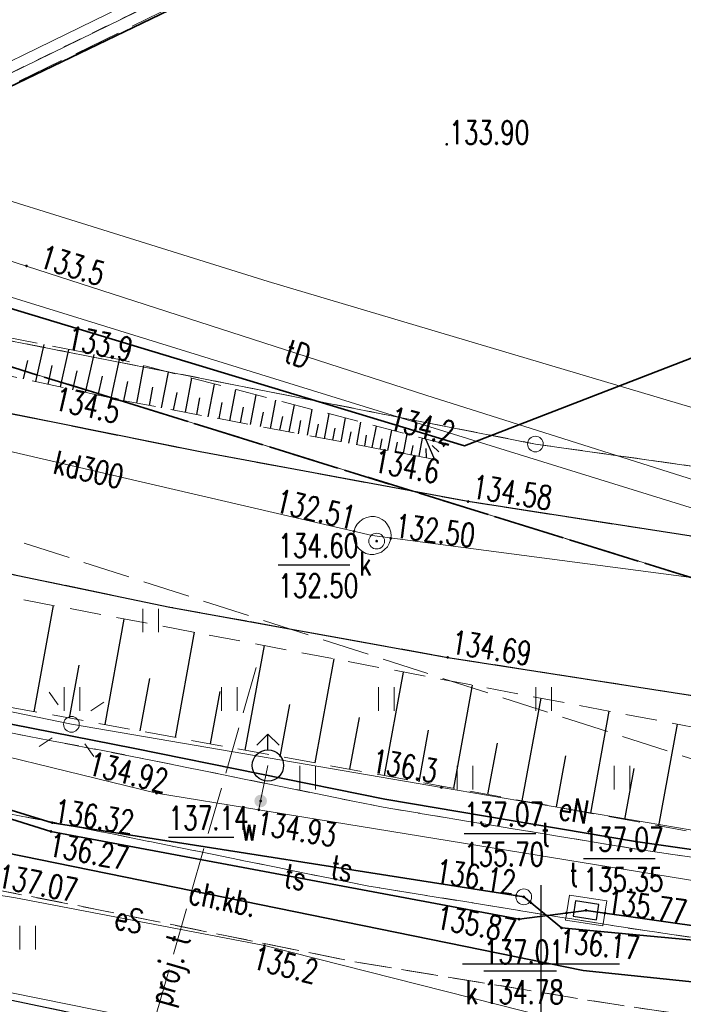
# Model space of a CAD drawing. Header units: metres. Extents: x 8438000 to 8438800, y 5890500 to 5891000.
# Tile 20 of 40: x 8438583 to 8438605, y 5890649 to 5890680. Entities that reach past the tile are written whole.
import ezdxf
from ezdxf.enums import TextEntityAlignment as Align

# ---------------------------------------------------------------- set-up
doc = ezdxf.new("R2010")
doc.units = ezdxf.units.M
doc.header["$MEASUREMENT"] = 0
for name, pattern in [('0.5_0.5', [1, 0.5, -0.5]), ('1.0_0.5', [1.5, 1, -0.5]), ('1.5_0.5', [2, 1.5, -0.5]), ('1.5_1.0', [2.5, 1.5, -1]), ('219-500', [0])]:
    doc.linetypes.add(name, pattern=pattern)
doc.layers.get('0').update_dxf_attribs({"color": 2, "linetype": 'CONTINUOUS', "lineweight": 5})
for name, color, linetype in [('000 Inne (niezydentyfikowane)', 7, 'CONTINUOUS'), ('202-punkt graniczny', 7, 'CONTINUOUS'), ('216-obręb ewidencyjny', 7, 'CONTINUOUS'), ('218-kontur użytku gruntowego', 7, 'CONTINUOUS'), ('219-działka ewidencyjna', 7, 'CONTINUOUS'), ('chodnik', 7, 'CONTINUOUS'), ('chodnik-Atr17', 7, 'CONTINUOUS'), ('droga dla rowerów', 7, 'CONTINUOUS'), ('hydrant', 7, 'CONTINUOUS'), ('jezdnia', 7, 'CONTINUOUS'), ('komora podziemna', 7, 'CONTINUOUS'), ('komora podziemna-Atr17', 7, 'CONTINUOUS'), ('krawężnik', 7, 'CONTINUOUS'), ('latarnia', 7, 'CONTINUOUS'), ('obszar utwardzony', 7, 'CONTINUOUS'), ('obudowa ochronna przewodu', 7, 'CONTINUOUS'), ('ogrodzenie trwałe', 7, 'CONTINUOUS'), ('pikieta sztuczna', 7, 'CONTINUOUS'), ('pikieta sztuczna-Atr2', 7, 'CONTINUOUS'), ('przewód elektroenergetyczny podziemny', 7, 'CONTINUOUS'), ('przewód elektroenergetyczny podziemny-Atr1', 7, 'CONTINUOUS'), ('przewód kanalizacyjny', 7, 'CONTINUOUS'), ('przewód kanalizacyjny-Atr1', 7, 'CONTINUOUS'), ('przewód telekomunikacyjny podziemny', 7, 'CONTINUOUS'), ('przewód telekomunikacyjny podziemny - ob. projektowany', 7, 'CONTINUOUS'), ('przewód telekomunikacyjny podziemny - ob. projektowany-Atr1', 7, 'CONTINUOUS'), ('przewód telekomunikacyjny podziemny-Atr1', 7, 'CONTINUOUS'), ('przewód wodociągowy', 7, 'CONTINUOUS'), ('rzedna', 7, 'CONTINUOUS'), ('rzedna-Atr2', 7, 'CONTINUOUS'), ('rzedna-Atr3', 7, 'CONTINUOUS'), ('skarpa nieumocniona', 7, 'CONTINUOUS'), ('trawnik', 7, 'CONTINUOUS'), ('Wstawianie ramki sekcyjnej z opisem', 7, 'CONTINUOUS'), ('właz do komory lub kanału - okrągły', 7, 'CONTINUOUS'), ('właz do komory lub kanału - okrągły-Atr17', 7, 'CONTINUOUS'), ('właz do komory lub kanału - prostokątny', 7, 'CONTINUOUS'), ('właz do komory lub kanału - prostokątny-Atr17', 7, 'CONTINUOUS'), ('zasuwa lub zawór', 7, 'CONTINUOUS'), ('zasuwa lub zawór-Atr17', 7, 'CONTINUOUS')]:
    doc.layers.add(name, color=color, linetype=linetype)
doc.styles.get("Standard").update_dxf_attribs({"font": 'simplex.shx', "width": 0.75})
doc.linetypes.add('902-500', pattern='A,3.75,0,[1,ksztalty.shx,S=0.5,R=0,X=0,Y=0],3.75', length=7.5)

# ---------------------------------------------------------------- blocks, each defined once
blk = doc.blocks.new('202')
at = {"color": 0, "linetype": 'Continuous', "lineweight": 0}
blk.add_circle((0, 0), 0.25, dxfattribs=at)
blk = doc.blocks.new('PW01')
at = {"linetype": 'Continuous', "lineweight": 13}
h = blk.add_hatch(color=0, dxfattribs=at)
edge = h.paths.add_edge_path()
edge.add_arc((0, 0), 0.045, 0, 360)
blk = doc.blocks.new('US15')
at = {"color": 0, "linetype": 'Continuous', "lineweight": 13}
blk.add_circle((0, 0), 0.25, dxfattribs=at)
blk = doc.blocks.new('SUPWP')
at = {"color": 0, "linetype": 'Continuous'}
blk.add_lwpolyline([(-0.375, -0.25), (0.375, -0.25), (0.375, 0.25), (-0.375, 0.25)], close=True, dxfattribs=at)
blk = doc.blocks.new('TU04')
at = {"color": 0, "linetype": 'Continuous', "lineweight": 13}
for p, q in [((0, 0), (0, 0.75)), ((0.5, 0), (0.5, 0.75))]:
    blk.add_line(p, q, dxfattribs=at)
blk = doc.blocks.new('SM01')
at = {"color": 0, "linetype": 'Continuous', "lineweight": 13}
for p, q in [((-0.53, 0.531), (-0.883, 0.884)), ((0.531, 0.531), (0.884, 0.884)), ((-0.53, -0.53), (-0.883, -0.883)), ((0.531, -0.53), (0.884, -0.883))]:
    blk.add_line(p, q, dxfattribs=at)
blk.add_circle((0, 0), 0.25, dxfattribs=at)
blk = doc.blocks.new('US25')
at = {"linetype": 'Continuous', "lineweight": 0}
h = blk.add_hatch(color=0, dxfattribs=at)
edge = h.paths.add_edge_path()
edge.add_arc((0, 0), 0.2, 0, 360)
blk = doc.blocks.new('SUWH')
at = {"color": 0, "linetype": 'Continuous'}
for p in [(-0.354, 0.646), (0, 0.5), (0.354, 0.646)]:
    blk.add_line(p, (0, 1), dxfattribs=at)
blk.add_circle((0, 0), 0.5, dxfattribs=at)
blk = doc.blocks.new('US22')
at = {"color": 0, "linetype": 'Continuous', "lineweight": 13}
blk.add_circle((0, 0), 0.25, dxfattribs=at)
blk = doc.blocks.new('RAMKA500K')
at = {"color": 0}
for p, q in [((200, 147.5), (200, 152.5)), ((197.5, 150), (202.5, 150))]:
    blk.add_line(p, q, dxfattribs=at)

msp = doc.modelspace()

# ---------------------------------------------------------------- linework, layer by layer
at = {"layer": '000 Inne (niezydentyfikowane)', "color": 7, "linetype": 'Continuous', "lineweight": 25, "flags": 128}
for points in [[(8438583.93, 5890668.53), (8438584.19, 5890669.71)], [(8438584.71, 5890668.36), (8438584.98, 5890669.55)], [(8438585.51, 5890668.18), (8438585.78, 5890669.39)], [(8438583.54, 5890668.62), (8438583.67, 5890669.2)], [(8438586.32, 5890668), (8438586.59, 5890669.23)], [(8438584.32, 5890668.44), (8438584.45, 5890669.04)], [(8438585.11, 5890668.27), (8438585.24, 5890668.87)], [(8438587.14, 5890667.84), (8438587.36, 5890669.04)], [(8438587.93, 5890667.69), (8438588.15, 5890668.83)], [(8438585.91, 5890668.09), (8438586.05, 5890668.7)], [(8438586.73, 5890667.92), (8438586.85, 5890668.53)], [(8438588.69, 5890667.55), (8438588.89, 5890668.64)], [(8438589.41, 5890667.41), (8438589.61, 5890668.45)], [(8438587.54, 5890667.77), (8438587.65, 5890668.35)], [(8438588.31, 5890667.62), (8438588.42, 5890668.18)], [(8438590.1, 5890667.28), (8438590.29, 5890668.28)], [(8438590.76, 5890667.16), (8438590.94, 5890668.11)], [(8438589.05, 5890667.48), (8438589.15, 5890668.01)], [(8438589.76, 5890667.35), (8438589.86, 5890667.86)], [(8438591.39, 5890667.04), (8438591.56, 5890667.94)], [(8438590.44, 5890667.22), (8438590.53, 5890667.71)], [(8438591.08, 5890667.1), (8438591.17, 5890667.56)], [(8438591.99, 5890666.93), (8438592.16, 5890667.79)], [(8438592.57, 5890666.82), (8438592.72, 5890667.64)], [(8438593.11, 5890666.71), (8438593.26, 5890667.5)], [(8438591.69, 5890666.98), (8438591.78, 5890667.42)], [(8438592.28, 5890666.87), (8438592.36, 5890667.29)], [(8438592.84, 5890666.76), (8438592.92, 5890667.17)], [(8438593.64, 5890666.61), (8438593.78, 5890667.37)], [(8438594.14, 5890666.52), (8438594.27, 5890667.24)], [(8438593.38, 5890666.66), (8438593.45, 5890667.05)], [(8438593.89, 5890666.57), (8438593.96, 5890666.93)], [(8438594.63, 5890666.43), (8438594.76, 5890667.11)], [(8438595.13, 5890666.33), (8438595.25, 5890666.98)], [(8438595.62, 5890666.24), (8438595.74, 5890666.86)], [(8438594.39, 5890666.47), (8438594.45, 5890666.82)], [(8438594.88, 5890666.38), (8438594.94, 5890666.71)], [(8438595.37, 5890666.29), (8438595.43, 5890666.6)], [(8438596.12, 5890666.15), (8438596.23, 5890666.73)], [(8438596.6, 5890666.09), (8438596.33, 5890666.7)], [(8438596.91, 5890666.48), (8438596.79, 5890666.59)], [(8438595.87, 5890666.19), (8438595.93, 5890666.49)], [(8438596.36, 5890666.1), (8438596.35, 5890666.4)], [(8438596.75, 5890666.29), (8438596.54, 5890666.49)], [(8438583.87, 5890658.02), (8438584.49, 5890661.4)], [(8438586.13, 5890657.61), (8438586.74, 5890660.97)], [(8438588.37, 5890657.2), (8438588.98, 5890660.55)], [(8438590.59, 5890656.8), (8438591.2, 5890660.13)], [(8438592.81, 5890656.39), (8438593.42, 5890659.7)], [(8438585, 5890657.82), (8438585.31, 5890659.5)], [(8438587.25, 5890657.41), (8438587.55, 5890659.08)], [(8438595.02, 5890655.99), (8438595.62, 5890659.28)], [(8438597.22, 5890655.59), (8438597.82, 5890658.87)], [(8438589.48, 5890657), (8438589.79, 5890658.67)], [(8438599.4, 5890655.19), (8438600, 5890658.45)], [(8438591.7, 5890656.59), (8438592.01, 5890658.25)], [(8438593.92, 5890656.19), (8438594.22, 5890657.84)], [(8438601.58, 5890654.79), (8438602.17, 5890658.04)], [(8438603.75, 5890654.39), (8438604.34, 5890657.63)], [(8438596.12, 5890655.79), (8438596.42, 5890657.43)], [(8438598.31, 5890655.39), (8438598.61, 5890657.02)], [(8438600.49, 5890654.99), (8438600.79, 5890656.62)], [(8438602.66, 5890654.59), (8438602.96, 5890656.21)]]:
    msp.add_lwpolyline(points, dxfattribs=at)
at = {"layer": '216-obręb ewidencyjny', "color": 3, "linetype": '1.5_1.0', "lineweight": 35, "flags": 128}
for points in [[(8438740.642, 5890619.488), (8438710.05, 5890629.46), (8438692.29, 5890634.99), (8438638.95, 5890651.63), (8438606.98, 5890661.61), (8438575.88, 5890671.25), (8438571.42, 5890672.63), (8438527.73, 5890686.19), (8438509.75, 5890691.76), (8438488.49, 5890698.42), (8438449.82, 5890710.52), (8438415.26, 5890721.35), (8438396.385, 5890727.204)], [(8438396.385, 5890727.204), (8438415.26, 5890721.35), (8438449.82, 5890710.52), (8438488.49, 5890698.42), (8438509.75, 5890691.76), (8438527.73, 5890686.19), (8438571.42, 5890672.63), (8438575.88, 5890671.25), (8438606.98, 5890661.61), (8438638.95, 5890651.63), (8438692.29, 5890634.99), (8438710.05, 5890629.46), (8438740.642, 5890619.488)]]:
    msp.add_lwpolyline(points, dxfattribs=at)
at = {"layer": '218-kontur użytku gruntowego', "color": 3, "linetype": '0.5_0.5', "lineweight": 18, "flags": 128}
for points in [[(8438623.01, 5890697.83), (8438571.42, 5890672.63)], [(8438571.42, 5890672.63), (8438623.01, 5890697.83)], [(8438575.88, 5890671.25), (8438599.82, 5890666.54)], [(8438606.98, 5890661.61), (8438575.88, 5890671.25)], [(8438599.82, 5890666.54), (8438575.88, 5890671.25)], [(8438575.88, 5890671.25), (8438606.98, 5890661.61)], [(8438599.82, 5890666.54), (8438620.86, 5890663.57)], [(8438620.86, 5890663.57), (8438599.82, 5890666.54)]]:
    msp.add_lwpolyline(points, dxfattribs=at)
at = {"layer": '219-działka ewidencyjna', "color": 3, "linetype": '219-500', "lineweight": 18, "flags": 128}
for points in [[(8438623.01, 5890697.83), (8438571.42, 5890672.63)], [(8438606.98, 5890661.61), (8438575.88, 5890671.25)], [(8438575.88, 5890671.25), (8438599.82, 5890666.54)], [(8438599.82, 5890666.54), (8438620.86, 5890663.57)]]:
    msp.add_lwpolyline(points, dxfattribs=at)
at = {"layer": 'chodnik', "color": 7, "linetype": '1.0_0.5', "lineweight": 18, "flags": 128}
msp.add_lwpolyline([(8438574.17, 5890655.64), (8438575.6, 5890654.69), (8438577.24, 5890653.9), (8438578.86, 5890653.37), (8438580.78, 5890652.82), (8438582.69, 5890652.35), (8438585.92, 5890651.72), (8438594.02, 5890650.07), (8438602.25, 5890648.72), (8438610.08, 5890647.58), (8438618.35, 5890646.61), (8438626.4, 5890645.82), (8438634.8, 5890645.34), (8438648.32, 5890644.92), (8438649.04, 5890644.76), (8438649.78, 5890644.43), (8438650.44, 5890643.83), (8438650.71, 5890642.99), (8438650.67, 5890641.36), (8438677.06, 5890640.88), (8438677.11, 5890642.21), (8438677.35, 5890643.07), (8438677.68, 5890643.56), (8438678.31, 5890644.09), (8438679.08, 5890644.29), (8438695.25, 5890644.05), (8438700.34, 5890643.99), (8438699.61, 5890645.57), (8438698.83, 5890646.25), (8438697.93, 5890646.46), (8438678.91, 5890646.81), (8438647.2, 5890647.46), (8438634.91, 5890647.79), (8438626.98, 5890648.25), (8438618.72, 5890649.04), (8438610.54, 5890650), (8438602.62, 5890651.16), (8438594.52, 5890652.47), (8438586.52, 5890654.1), (8438582.66, 5890654.86), (8438579.74, 5890655.38), (8438577.79, 5890655.63), (8438576.27, 5890655.63)], close=True, dxfattribs=at)
at = {"layer": 'droga dla rowerów', "color": 7, "linetype": '1.0_0.5', "lineweight": 18, "flags": 128}
for points in [[(8438514.32, 5890673.22), (8438535.12, 5890666.63), (8438546.96, 5890662.82), (8438556.44, 5890659.9), (8438568.04, 5890656.38), (8438569.32, 5890656.05), (8438570.65, 5890655.86), (8438572.4, 5890655.75), (8438574.17, 5890655.64), (8438576.27, 5890655.63), (8438577.79, 5890655.63), (8438579.74, 5890655.38), (8438582.66, 5890654.86), (8438586.52, 5890654.1), (8438594.52, 5890652.47), (8438602.62, 5890651.16), (8438610.54, 5890650), (8438618.72, 5890649.04), (8438626.98, 5890648.25), (8438634.91, 5890647.79), (8438647.2, 5890647.46), (8438678.91, 5890646.81), (8438697.93, 5890646.46), (8438698.83, 5890646.25), (8438699.61, 5890645.57), (8438700.34, 5890643.99), (8438701.24, 5890640.29), (8438703.92, 5890640.3), (8438703.42, 5890642.13), (8438703.21, 5890643.06), (8438703.28, 5890644.07), (8438703.65, 5890645.01), (8438704.05, 5890645.54), (8438704.63, 5890645.91), (8438705.25, 5890646.17), (8438705.89, 5890646.27), (8438713, 5890646.19), (8438713.51, 5890647.53), (8438713.84, 5890649.1), (8438712.03, 5890648.81), (8438711.09, 5890648.83), (8438710.28, 5890649.14), (8438709.49, 5890649.79), (8438708.85, 5890650.7), (8438700.2, 5890675.74), (8438697.22, 5890683.4), (8438694.33, 5890690.89), (8438691.54, 5890698.72), (8438689.49, 5890705.32), (8438687.41, 5890713.27), (8438686.19, 5890718.14), (8438684.6, 5890723.38), (8438682.42, 5890730.05), (8438680.2, 5890735.84), (8438674.16, 5890750.99), (8438667, 5890768.57), (8438665.918, 5890771.155)], [(8438663.663, 5890770.079), (8438664.66, 5890767.73), (8438671.75, 5890750.07), (8438677.68, 5890735.08), (8438679.99, 5890729.12), (8438682.13, 5890722.62), (8438683.73, 5890717.53), (8438684.91, 5890712.7), (8438686.96, 5890704.91), (8438689.15, 5890697.87), (8438691.9, 5890690.07), (8438694.8, 5890682.53), (8438697.79, 5890674.87), (8438706.17, 5890650.89), (8438706.33, 5890650.19), (8438706.24, 5890649.63), (8438705.82, 5890649.25), (8438704.21, 5890648.95), (8438695.8, 5890649.09), (8438678.9, 5890649.27), (8438647.29, 5890649.97), (8438635.17, 5890650.31), (8438627.11, 5890650.77), (8438619.05, 5890651.56), (8438610.97, 5890652.48), (8438602.97, 5890653.66), (8438594.98, 5890654.98), (8438587.05, 5890656.59), (8438583.08, 5890657.36), (8438580.41, 5890657.85), (8438578.42, 5890658.11), (8438576.96, 5890658.21), (8438574.48, 5890658.14), (8438571.99, 5890658.26), (8438570.61, 5890658.38), (8438569.02, 5890658.69), (8438557.18, 5890662.35), (8438547.75, 5890665.25), (8438536.05, 5890668.99), (8438514.5, 5890675.86), (8438514.28, 5890674.49), (8438514.32, 5890673.22)]]:
    msp.add_lwpolyline(points, dxfattribs=at)
at = {"layer": 'jezdnia', "color": 7, "linetype": '1.5_0.5', "lineweight": 18, "flags": 128}
msp.add_lwpolyline([(8438667.438, 5890771.88), (8438667.98, 5890770.28), (8438670.77, 5890762.96), (8438673.14, 5890757.14), (8438678.23, 5890745.55), (8438683.07, 5890734.72), (8438683.88, 5890732.8), (8438684.62, 5890730.87), (8438686.81, 5890724.28), (8438690.88, 5890712.21), (8438695.45, 5890699.89), (8438700.28, 5890688.21), (8438705.19, 5890676.16), (8438709.35, 5890664.8), (8438713.6, 5890652.01), (8438713.89, 5890650.7), (8438714.12, 5890649.16), (8438714.04, 5890647.84), (8438713.76, 5890646.21), (8438713.32, 5890644.53), (8438712.54, 5890642.65), (8438711.74, 5890641.33), (8438710.56, 5890639.98), (8438708.99, 5890638.8), (8438706.89, 5890637.78), (8438704.75, 5890637.15), (8438703.11, 5890636.9), (8438699.29, 5890636.87), (8438677.08, 5890637.39), (8438650.89, 5890637.97), (8438640.07, 5890638.21), (8438633.39, 5890638.67), (8438620.83, 5890641.24), (8438606.17, 5890644.51), (8438593.58, 5890646.66), (8438579.66, 5890649.57), (8438566.24, 5890653.19), (8438551.45, 5890657.75), (8438522.87, 5890666.81), (8438520.08, 5890667.71), (8438509.44, 5890671.08), (8438497.35, 5890674.89), (8438494.53, 5890675.75), (8438466.36, 5890684.67), (8438436.81, 5890693.96), (8438408.4, 5890702.97), (8438390.761, 5890708.526)], dxfattribs=at)
msp.add_lwpolyline([(8438515.55, 5890671.17), (8438514.61, 5890672.24), (8438514.32, 5890673.22), (8438514.28, 5890674.49), (8438514.5, 5890675.86), (8438515.04, 5890677.08), (8438515.73, 5890678.03), (8438516.4, 5890678.74), (8438517.23, 5890679.3), (8438518.63, 5890679.93), (8438520.13, 5890680.24), (8438521.63, 5890680.23), (8438524.56, 5890679.5), (8438539.76, 5890674.41), (8438554.91, 5890669.51), (8438570.53, 5890665.26), (8438579.27, 5890663.21), (8438588.19, 5890661.35), (8438597.03, 5890659.75), (8438606.39, 5890658.29), (8438615.86, 5890657.07), (8438626.6, 5890656.06), (8438635.85, 5890655.44), (8438646.64, 5890654.96), (8438659.57, 5890654.41), (8438664.96, 5890654.15), (8438670.89, 5890653.99), (8438673.86, 5890653.97), (8438676.84, 5890654.28), (8438679.18, 5890655.06), (8438681.92, 5890656.33), (8438684.46, 5890657.92), (8438686.76, 5890659.83), (8438688.58, 5890662.21), (8438690.07, 5890664.81), (8438691.3, 5890667.55), (8438692.18, 5890670.44), (8438692.49, 5890673.36), (8438692.2, 5890676.36), (8438691.49, 5890679.3), (8438690.29, 5890683.08), (8438687.81, 5890689.63), (8438686.06, 5890694.34), (8438684.79, 5890698.13), (8438683.3, 5890702.94), (8438682.01, 5890707.75), (8438677.97, 5890724.29), (8438668.65, 5890719.82), (8438669.7, 5890720.1), (8438670.76, 5890720.07), (8438671.77, 5890719.79), (8438672.9, 5890719.18), (8438673.78, 5890718.36), (8438674.51, 5890717.28), (8438674.94, 5890716.06), (8438675.62, 5890713.13), (8438676.29, 5890710.17), (8438679.1, 5890699.55), (8438681.3, 5890692.9), (8438682.99, 5890688.19), (8438684.13, 5890685.36), (8438685.23, 5890682.61), (8438685.94, 5890679.67), (8438686.24, 5890676.68), (8438686.01, 5890673.61), (8438685.21, 5890670.67), (8438683.99, 5890667.9), (8438682.31, 5890665.37), (8438680.23, 5890663.15), (8438677.75, 5890661.43), (8438674.94, 5890660.21), (8438671.01, 5890659.41), (8438668.03, 5890659.06), (8438665.74, 5890659.08), (8438664.93, 5890659.15), (8438659.74, 5890659.41), (8438646.9, 5890659.94), (8438636.07, 5890660.43), (8438626.87, 5890661.04), (8438616.29, 5890662.07), (8438606.96, 5890663.27), (8438597.68, 5890664.71), (8438589.16, 5890666.29), (8438580.25, 5890668.08), (8438571.83, 5890669.99), (8438570.62, 5890670.29), (8438570.22, 5890670.6), (8438569.98, 5890671.09), (8438570.04, 5890671.61), (8438570.28, 5890672.03), (8438571.87, 5890672.89), (8438566.11, 5890675.07), (8438563.24, 5890673.55), (8438562.29, 5890673.21), (8438560.92, 5890672.91), (8438556.11, 5890674.33), (8438541.35, 5890679.02), (8438524.02, 5890685.61), (8438521.25, 5890686.58), (8438519.79, 5890686.97), (8438518.26, 5890687.08), (8438516.81, 5890686.95), (8438515.38, 5890686.63), (8438513.96, 5890686.13), (8438512.66, 5890685.4), (8438511.68, 5890684.61), (8438510.24, 5890683.22), (8438509.74, 5890682.58), (8438509.24, 5890681.55), (8438508.81, 5890680.1), (8438508.5, 5890678.92), (8438507.91, 5890677.76), (8438506.85, 5890676.63), (8438505.69, 5890675.83), (8438504.08, 5890675.11), (8438502.71, 5890674.8), (8438501.2, 5890674.7), (8438499.18, 5890674.76), (8438497.35, 5890674.89), (8438509.44, 5890671.08), (8438520.08, 5890667.71), (8438518.31, 5890669.01), (8438516.68, 5890670.18)], close=True, dxfattribs=at)
at = {"layer": 'komora podziemna', "color": 34, "linetype": 'Continuous', "lineweight": 18, "flags": 128}
msp.add_lwpolyline([(8438595.23, 5890663.62), (8438595.21, 5890663.49), (8438595.17, 5890663.38), (8438595.11, 5890663.27), (8438595.02, 5890663.18), (8438594.92, 5890663.1), (8438594.8, 5890663.06), (8438594.68, 5890663.03), (8438594.56, 5890663.03), (8438594.43, 5890663.06), (8438594.32, 5890663.12), (8438594.22, 5890663.19), (8438594.14, 5890663.29), (8438594.08, 5890663.4), (8438594.04, 5890663.52), (8438594.03, 5890663.64), (8438594.05, 5890663.77), (8438594.09, 5890663.88), (8438594.15, 5890663.99), (8438594.24, 5890664.08), (8438594.34, 5890664.16), (8438594.46, 5890664.2), (8438594.58, 5890664.23), (8438594.7, 5890664.23), (8438594.83, 5890664.2), (8438594.94, 5890664.14), (8438595.04, 5890664.07), (8438595.12, 5890663.97), (8438595.18, 5890663.86), (8438595.22, 5890663.74)], close=True, dxfattribs=at)
at = {"layer": 'komora podziemna', "color": 30, "linetype": 'Continuous', "lineweight": 18, "flags": 128}
msp.add_lwpolyline([(8438601.96, 5890651.21), (8438600.78, 5890651.39), (8438600.9, 5890652.18), (8438602.09, 5890652)], close=True, dxfattribs=at)
at = {"layer": 'krawężnik', "color": 7, "linetype": 'Continuous', "lineweight": 25, "flags": 128}
for points in [[(8438539.76, 5890674.41), (8438554.91, 5890669.51), (8438570.53, 5890665.26), (8438579.27, 5890663.21), (8438588.19, 5890661.35), (8438597.03, 5890659.75), (8438606.39, 5890658.29), (8438615.86, 5890657.07), (8438626.6, 5890656.06), (8438635.85, 5890655.44), (8438646.64, 5890654.96)], [(8438646.9, 5890659.94), (8438636.07, 5890660.43), (8438626.87, 5890661.04), (8438616.29, 5890662.07), (8438606.96, 5890663.27), (8438597.68, 5890664.71), (8438589.16, 5890666.29), (8438580.25, 5890668.08), (8438571.83, 5890669.99), (8438570.62, 5890670.29), (8438570.22, 5890670.6), (8438569.98, 5890671.09), (8438570.04, 5890671.61), (8438570.28, 5890672.03), (8438571.87, 5890672.89)], [(8438551.45, 5890657.75), (8438566.24, 5890653.19), (8438579.66, 5890649.57), (8438593.58, 5890646.66), (8438606.17, 5890644.51), (8438620.9, 5890642.8), (8438633.64, 5890641.85), (8438639.68, 5890641.58)]]:
    msp.add_lwpolyline(points, dxfattribs=at)
at = {"layer": 'obszar utwardzony', "color": 7, "linetype": '1.5_0.5', "lineweight": 18, "flags": 128}
msp.add_lwpolyline([(8438555.26, 5890698.73), (8438554.68, 5890696.47), (8438550.24, 5890694.42), (8438551.16, 5890692.42), (8438549.51, 5890691.66), (8438550.51, 5890689.5), (8438549, 5890688.8), (8438550.84, 5890684.81), (8438552.34, 5890685.51), (8438553.22, 5890683.61), (8438554.88, 5890684.37), (8438555.76, 5890682.44), (8438557.51, 5890683.25), (8438558.42, 5890681.29), (8438560.12, 5890682.08), (8438560.98, 5890680.24), (8438562.89, 5890681.13), (8438563.72, 5890679.3), (8438564.65, 5890679.72), (8438568.8, 5890681.73), (8438568.88, 5890681.75), (8438568.97, 5890681.77), (8438569.05, 5890681.78), (8438569.13, 5890681.79), (8438569.21, 5890681.8), (8438569.29, 5890681.8), (8438569.38, 5890681.8), (8438569.46, 5890681.81), (8438569.54, 5890681.8), (8438569.62, 5890681.79), (8438569.7, 5890681.78), (8438569.79, 5890681.78), (8438569.87, 5890681.77), (8438569.95, 5890681.75), (8438570.03, 5890681.74), (8438570.11, 5890681.72), (8438570.17, 5890681.7), (8438570.23, 5890681.67), (8438570.28, 5890681.64), (8438570.33, 5890681.6), (8438570.38, 5890681.56), (8438570.43, 5890681.5), (8438570.47, 5890681.45), (8438570.5, 5890681.4), (8438570.54, 5890681.34), (8438570.56, 5890681.28), (8438570.58, 5890681.22), (8438570.6, 5890681.16), (8438570.61, 5890681.1), (8438570.62, 5890681.03), (8438570.61, 5890680.97), (8438570.6, 5890680.91), (8438570.6, 5890680.77), (8438570.6, 5890680.63), (8438570.59, 5890680.5), (8438570.57, 5890680.36), (8438570.55, 5890680.23), (8438570.52, 5890680.1), (8438570.49, 5890679.96), (8438570.46, 5890679.83), (8438570.42, 5890679.7), (8438570.38, 5890679.58), (8438570.33, 5890679.45), (8438570.26, 5890679.33), (8438570.21, 5890679.21), (8438570.15, 5890679.08), (8438570.08, 5890678.97), (8438570.01, 5890678.85), (8438569.83, 5890678.55), (8438569.64, 5890678.26), (8438569.44, 5890677.99), (8438569.24, 5890677.71), (8438569.01, 5890677.44), (8438568.78, 5890677.18), (8438568.54, 5890676.94), (8438568.29, 5890676.7), (8438568.03, 5890676.46), (8438567.77, 5890676.25), (8438567.5, 5890676.04), (8438567.21, 5890675.83), (8438566.11, 5890675.07), (8438571.87, 5890672.89), (8438578.33, 5890675.99), (8438578.64, 5890676.04), (8438579.35, 5890676.11), (8438597.47, 5890684.95), (8438597.4, 5890685.07), (8438595.51, 5890688.32), (8438583.49, 5890682.51), (8438583.43, 5890682.47), (8438583.37, 5890682.44), (8438583.31, 5890682.41), (8438583.25, 5890682.39), (8438583.18, 5890682.37), (8438583.11, 5890682.36), (8438582.85, 5890682.42), (8438575.71, 5890685.42), (8438576.89, 5890688.11), (8438579.47, 5890689.33), (8438580.77, 5890689.98), (8438573.4, 5890704.6), (8438571.99, 5890707.39)], close=True, dxfattribs=at)
at = {"layer": 'obudowa ochronna przewodu', "color": 7, "linetype": 'Continuous', "lineweight": 35, "flags": 128}
for points in [[(8438655.54, 5890647.1), (8438631.86, 5890647.79), (8438609.6, 5890650.3), (8438600.65, 5890651.14), (8438599.45, 5890652.13), (8438584.45, 5890654.49), (8438562.96, 5890661.12), (8438548.29, 5890665.8), (8438544.76, 5890667.24), (8438544.22, 5890667.61), (8438543.06, 5890667.98), (8438542.08, 5890667.91), (8438518.26, 5890675.49), (8438502.3, 5890680.5), (8438494.48, 5890683.04), (8438493.52, 5890690.57)], [(8438656.85, 5890646.75), (8438631.78, 5890647.61), (8438609.64, 5890650.53), (8438601.43, 5890651.7), (8438599.3, 5890651.42), (8438584.41, 5890654.21), (8438562.92, 5890660.95), (8438548.24, 5890665.57), (8438543.59, 5890667.24), (8438518.16, 5890675.22), (8438502.18, 5890680.24), (8438493.32, 5890683.12), (8438491.44, 5890690.08)], [(8438568.73, 5890627.61), (8438578.09, 5890654.53), (8438601.34, 5890649.79), (8438626.48, 5890647.17), (8438642.45, 5890646.46), (8438661.48, 5890645.84), (8438668.96, 5890645.56)]]:
    msp.add_lwpolyline(points, dxfattribs=at)
at = {"layer": 'ogrodzenie trwałe', "color": 7, "linetype": '902-500', "lineweight": 35, "flags": 128}
for points in [[(8438517.61, 5890677.69), (8438536.86, 5890671.59), (8438548.44, 5890667.92), (8438558.12, 5890664.89), (8438565.79, 5890662.51), (8438569.7, 5890661.38), (8438571.7, 5890661), (8438573.71, 5890660.74), (8438575.7, 5890660.36), (8438577.46, 5890659.36), (8438579.14, 5890658.31), (8438583.14, 5890657.63), (8438587.08, 5890656.85), (8438595.03, 5890655.24), (8438603, 5890653.89), (8438611.01, 5890652.75), (8438619.04, 5890651.79), (8438627.11, 5890651.02), (8438635.2, 5890650.6), (8438647.35, 5890650.25), (8438679.71, 5890649.55), (8438695.86, 5890649.38), (8438703.91, 5890649.22), (8438699.85, 5890660.74), (8438695.19, 5890674.11), (8438692.24, 5890681.63), (8438689.31, 5890689.23), (8438686.56, 5890696.84), (8438685.3, 5890700.65), (8438684.22, 5890702.35), (8438684.24, 5890704.37), (8438682.25, 5890712.21)], [(8438597.18, 5890685.15), (8438597.27, 5890684.74), (8438579.35, 5890676.11)], [(8438630.47, 5890679.21), (8438597.56, 5890666.48), (8438581.48, 5890671.35), (8438579.35, 5890676.11)]]:
    msp.add_lwpolyline(points, dxfattribs=at)
at = {"layer": 'przewód elektroenergetyczny podziemny', "color": 1, "linetype": 'Continuous', "lineweight": 18, "flags": 128}
for points in [[(8438597.34, 5890685.67), (8438578.65, 5890676.54), (8438578.72, 5890676.02)], [(8438544.42, 5890669.43), (8438557.44, 5890665.46), (8438579.12, 5890658.84), (8438585.06, 5890657.62), (8438596.83, 5890655.61), (8438613.28, 5890652.81), (8438626.89, 5890651.84), (8438641.92, 5890650.76), (8438655.9, 5890650.41), (8438670.69, 5890650.04), (8438686.15, 5890649.73), (8438699.35, 5890649.46)], [(8438644.39, 5890635.01), (8438643.73, 5890640.62), (8438643.29, 5890643.07), (8438642.73, 5890644.03), (8438637.11, 5890644.72), (8438632.77, 5890644.94), (8438626.72, 5890645.23), (8438608.79, 5890646.95), (8438601.09, 5890648.08), (8438591.2, 5890650.58), (8438583.23, 5890652.11), (8438578.5, 5890652.83), (8438576.74, 5890653.26)]]:
    msp.add_lwpolyline(points, dxfattribs=at)
at = {"layer": 'przewód kanalizacyjny', "color": 34, "linetype": 'Continuous', "lineweight": 18, "flags": 128}
for points in [[(8438390.883, 5890708.933), (8438419.74, 5890699.8), (8438436.45, 5890694.53), (8438462.61, 5890686.26), (8438493.98, 5890676.34), (8438521.16, 5890667.75), (8438524.76, 5890666.61), (8438534.99, 5890663.53), (8438547.9, 5890659.49), (8438569.91, 5890652.43), (8438577.17, 5890650.69), (8438583.1, 5890649.08), (8438589.5, 5890647.79), (8438593.67, 5890647.16), (8438595.38, 5890647.84), (8438596.98, 5890647.66)], [(8438697.05, 5890686.31), (8438686.88, 5890673.08), (8438660.06, 5890658.11), (8438620.01, 5890660.29), (8438594.63, 5890663.63)], [(8438558.75, 5890671.96), (8438572.12, 5890668.86), (8438594.63, 5890663.63)]]:
    msp.add_lwpolyline(points, dxfattribs=at)
at = {"layer": 'przewód telekomunikacyjny podziemny', "color": 30, "linetype": 'Continuous', "lineweight": 18, "flags": 128}
for points in [[(8438469.63, 5890705.48), (8438476, 5890705.19), (8438501.43, 5890697.13), (8438518.31, 5890691.64), (8438532.98, 5890686.93), (8438548.56, 5890682.09), (8438577.62, 5890672.92), (8438599.3, 5890666.21), (8438607.14, 5890663.78)], [(8438619.92, 5890663.14), (8438611.83, 5890665.61), (8438591.32, 5890671.71), (8438576.24, 5890676.42), (8438566.83, 5890679.22), (8438552.34, 5890683.27), (8438546.71, 5890685.22), (8438527.87, 5890691.77), (8438510.86, 5890697.32), (8438496.26, 5890701.34), (8438494.89, 5890701.87), (8438489.14, 5890698.22), (8438488.6, 5890697.86), (8438487.48, 5890698.19)], [(8438619.92, 5890663.14), (8438611.83, 5890665.61), (8438591.32, 5890671.71), (8438576.24, 5890676.42), (8438566.83, 5890679.22), (8438552.34, 5890683.27), (8438546.71, 5890685.22), (8438527.87, 5890691.77), (8438510.86, 5890697.32), (8438496.26, 5890701.34), (8438494.89, 5890701.87), (8438489.14, 5890698.22), (8438488.6, 5890697.86), (8438487.48, 5890698.19)], [(8438607.39, 5890664.6), (8438596.33, 5890668.1), (8438583.63, 5890672.2), (8438578.04, 5890674.01), (8438578.59, 5890687.67), (8438574.75, 5890695.66)], [(8438655.54, 5890647.1), (8438631.86, 5890647.79), (8438609.6, 5890650.3), (8438600.65, 5890651.14), (8438599.45, 5890652.13), (8438584.45, 5890654.49), (8438562.96, 5890661.12), (8438548.29, 5890665.8), (8438544.76, 5890667.24), (8438544.22, 5890667.61), (8438543.06, 5890667.98), (8438542.08, 5890667.91), (8438518.26, 5890675.49), (8438502.3, 5890680.5), (8438494.48, 5890683.04), (8438493.52, 5890690.57)], [(8438668.96, 5890645.56), (8438661.48, 5890645.84), (8438642.45, 5890646.46), (8438626.48, 5890647.17), (8438601.34, 5890649.79), (8438578.09, 5890654.53), (8438568.73, 5890627.61), (8438541.95, 5890635.85), (8438511.79, 5890645.47), (8438485.7, 5890653.67), (8438498.42, 5890690.23)], [(8438656.85, 5890646.75), (8438631.78, 5890647.61), (8438609.64, 5890650.53), (8438601.43, 5890651.7), (8438599.3, 5890651.42), (8438584.41, 5890654.21), (8438562.92, 5890660.95), (8438548.24, 5890665.57), (8438543.59, 5890667.24), (8438518.16, 5890675.22), (8438502.18, 5890680.24), (8438493.32, 5890683.12), (8438491.44, 5890690.08)], [(8438668.96, 5890645.56), (8438661.48, 5890645.84), (8438642.45, 5890646.46), (8438626.48, 5890647.17), (8438601.34, 5890649.79), (8438578.09, 5890654.53), (8438568.73, 5890627.61), (8438541.95, 5890635.85), (8438511.79, 5890645.47), (8438485.7, 5890653.67), (8438454.62, 5890663.47)], [(8438668.96, 5890645.56), (8438661.48, 5890645.84), (8438642.45, 5890646.46), (8438626.48, 5890647.17), (8438601.34, 5890649.79), (8438578.09, 5890654.53), (8438568.73, 5890627.61), (8438588.8, 5890620.74), (8438604.569, 5890613.344)], [(8438668.96, 5890645.56), (8438661.48, 5890645.84), (8438642.45, 5890646.46), (8438626.48, 5890647.17), (8438601.34, 5890649.79), (8438578.09, 5890654.53), (8438568.73, 5890627.61), (8438571.05, 5890627.49)]]:
    msp.add_lwpolyline(points, dxfattribs=at)
at = {"layer": 'przewód telekomunikacyjny podziemny - ob. projektowany', "color": 30, "linetype": '1.5_0.5', "lineweight": 18, "flags": 128}
for points in [[(8438394.511, 5890720.981), (8438395.9, 5890720.33), (8438404.34, 5890717.62), (8438415.34, 5890715.43), (8438436.07, 5890709.11), (8438484.15, 5890694.43), (8438531.71, 5890679.44), (8438570.83, 5890666.16), (8438573.66, 5890666.59), (8438607, 5890655.81), (8438631.37, 5890648.02), (8438639.99, 5890643.52), (8438650.02, 5890642.12), (8438684.92, 5890632.57), (8438693, 5890632.57), (8438708.17, 5890645.1), (8438708.16, 5890645.31), (8438708.14, 5890645.51), (8438707.25, 5890659.54), (8438703.47, 5890676.61), (8438700.72, 5890686.86)], [(8438590.94, 5890659.43), (8438586.27, 5890643.25)]]:
    msp.add_lwpolyline(points, dxfattribs=at)
at = {"layer": 'przewód wodociągowy', "color": 5, "linetype": 'Continuous', "lineweight": 18, "flags": 128}
for points in [[(8438662.063, 5890769.315), (8438663.94, 5890765.05), (8438672.25, 5890746.19), (8438673.51, 5890740.26), (8438674.88, 5890737.07), (8438681.73, 5890721.09), (8438686.07, 5890701.57), (8438688.33, 5890696.15), (8438700.28, 5890668.36), (8438692.06, 5890647.71), (8438665.92, 5890648.19), (8438637.29, 5890649.19), (8438613.42, 5890651.25), (8438591.02, 5890654.9), (8438587.77, 5890655.43), (8438571.62, 5890659.38), (8438547.56, 5890666.89), (8438522.4, 5890674.77), (8438496.44, 5890683.22), (8438479.15, 5890688.81), (8438454.18, 5890696.46), (8438433.71, 5890703.14), (8438410.18, 5890710.52), (8438392.923, 5890715.706)], [(8438591.02, 5890654.9), (8438591.08, 5890655.18), (8438591.31, 5890656.31)]]:
    msp.add_lwpolyline(points, dxfattribs=at)
at = {"layer": 'rzedna-Atr2', "color": 7, "flags": 128}
for points in [[(8438591.64, 5890662.7), (8438593.919, 5890662.7)], [(8438588.15, 5890654.03), (8438590.225, 5890654.03)], [(8438597.55, 5890654.15), (8438599.833, 5890654.15)], [(8438601.35, 5890653.35), (8438603.633, 5890653.35)], [(8438598.18, 5890649.77), (8438600.488, 5890649.77)]]:
    msp.add_lwpolyline(points, dxfattribs=at)
at = {"layer": 'skarpa nieumocniona', "color": 7, "linetype": '1.0_0.5', "lineweight": 18, "flags": 128}
for points in [[(8438572.74, 5890671.98), (8438573.32, 5890670.87), (8438586.47, 5890667.97), (8438596.57, 5890666.06), (8438596.96, 5890666.54), (8438586.7, 5890669.21)], [(8438572.74, 5890671.98), (8438573.32, 5890670.87), (8438586.47, 5890667.97), (8438596.57, 5890666.06), (8438596.96, 5890666.54), (8438586.7, 5890669.21)], [(8438579.98, 5890662.26), (8438578.94, 5890659.08), (8438579.41, 5890658.84), (8438608.85, 5890653.46), (8438632.62, 5890651.21), (8438675.79, 5890650.12), (8438685.73, 5890650.14), (8438675.9, 5890653.1), (8438633.18, 5890654.66), (8438609.47, 5890656.65)], [(8438579.98, 5890662.26), (8438578.94, 5890659.08), (8438579.41, 5890658.84), (8438608.85, 5890653.46), (8438632.62, 5890651.21), (8438675.79, 5890650.12), (8438685.73, 5890650.14), (8438675.9, 5890653.1), (8438633.18, 5890654.66), (8438609.47, 5890656.65)]]:
    msp.add_lwpolyline(points, close=True, dxfattribs=at)
at = {"layer": 'trawnik', "color": 7, "linetype": '1.0_0.5', "lineweight": 18, "flags": 128}
for points in [[(8438515.73, 5890678.03), (8438536.79, 5890671.33), (8438548.4, 5890667.62), (8438557.99, 5890664.67), (8438567.59, 5890661.66), (8438570.01, 5890660.97), (8438571.54, 5890660.71), (8438573.5, 5890660.45), (8438575.48, 5890660.1), (8438576.45, 5890659.68), (8438577.39, 5890659.05), (8438578.42, 5890658.11), (8438580.41, 5890657.85), (8438583.08, 5890657.36), (8438587.05, 5890656.59), (8438594.98, 5890654.98), (8438602.97, 5890653.66), (8438610.97, 5890652.48), (8438619.05, 5890651.56), (8438627.11, 5890650.77), (8438635.17, 5890650.31), (8438647.29, 5890649.97), (8438678.9, 5890649.27), (8438695.8, 5890649.09), (8438704.21, 5890648.95), (8438695.42, 5890674.18), (8438692.51, 5890681.71), (8438689.59, 5890689.24), (8438686.81, 5890697.02), (8438684.59, 5890704.02), (8438682.54, 5890712.19), (8438681.35, 5890716.84), (8438679.84, 5890721.83), (8438678.87, 5890724.72), (8438677.97, 5890724.29), (8438682.01, 5890707.75), (8438683.3, 5890702.94), (8438684.79, 5890698.13), (8438686.06, 5890694.34), (8438687.81, 5890689.63), (8438690.29, 5890683.08), (8438691.49, 5890679.3), (8438692.2, 5890676.36), (8438692.49, 5890673.36), (8438692.18, 5890670.44), (8438691.3, 5890667.55), (8438690.07, 5890664.81), (8438688.58, 5890662.21), (8438686.76, 5890659.83), (8438684.46, 5890657.92), (8438681.92, 5890656.33), (8438679.18, 5890655.06), (8438676.84, 5890654.28), (8438673.86, 5890653.97), (8438670.89, 5890653.99), (8438664.96, 5890654.15), (8438659.57, 5890654.41), (8438646.64, 5890654.96), (8438635.85, 5890655.44), (8438626.6, 5890656.06), (8438615.86, 5890657.07), (8438606.39, 5890658.29), (8438597.03, 5890659.75), (8438588.19, 5890661.35), (8438579.27, 5890663.21), (8438570.53, 5890665.26), (8438554.91, 5890669.51), (8438539.76, 5890674.41), (8438524.56, 5890679.5), (8438521.63, 5890680.23), (8438520.13, 5890680.24), (8438518.63, 5890679.93), (8438517.23, 5890679.3), (8438516.4, 5890678.74)], [(8438650.67, 5890641.36), (8438650.71, 5890642.99), (8438650.44, 5890643.83), (8438649.78, 5890644.43), (8438649.04, 5890644.76), (8438648.32, 5890644.92), (8438634.8, 5890645.34), (8438626.4, 5890645.82), (8438618.35, 5890646.61), (8438610.08, 5890647.58), (8438602.25, 5890648.72), (8438594.02, 5890650.07), (8438585.92, 5890651.72), (8438582.69, 5890652.35), (8438580.78, 5890652.82), (8438578.86, 5890653.37), (8438577.24, 5890653.9), (8438575.6, 5890654.69), (8438574.17, 5890655.64), (8438572.4, 5890655.75), (8438570.65, 5890655.86), (8438569.32, 5890656.05), (8438568.04, 5890656.38), (8438556.44, 5890659.9), (8438546.96, 5890662.82), (8438535.12, 5890666.63), (8438514.32, 5890673.22), (8438514.61, 5890672.24), (8438515.55, 5890671.17), (8438516.68, 5890670.18), (8438518.31, 5890669.01), (8438520.08, 5890667.71), (8438522.87, 5890666.81), (8438551.45, 5890657.75), (8438566.24, 5890653.19), (8438579.66, 5890649.57), (8438593.58, 5890646.66), (8438606.17, 5890644.51), (8438620.9, 5890642.8), (8438633.64, 5890641.85), (8438639.68, 5890641.58)]]:
    msp.add_lwpolyline(points, close=True, dxfattribs=at)

# ---------------------------------------------------------------- block references
at = {"layer": '202-punkt graniczny', "color": 3, "linetype": 'Continuous', "lineweight": 18}
msp.add_blockref('202', (8438599.82, 5890666.54), dxfattribs=at)
at = {"layer": 'hydrant', "color": 5, "linetype": 'Continuous', "lineweight": 18}
msp.add_blockref('SUWH', (8438591.31, 5890656.31), dxfattribs=at)
at = {"layer": 'komora podziemna', "color": 30, "linetype": 'Continuous', "lineweight": 18, "rotation": 351.764}
msp.add_blockref('US15', (8438599.45, 5890652.13), dxfattribs=at)
at = {"layer": 'latarnia', "color": 7, "linetype": 'Continuous', "lineweight": 18, "rotation": 349.641}
msp.add_blockref('SM01', (8438585.06, 5890657.62), dxfattribs=at)
at = {"layer": 'pikieta sztuczna', "color": 7, "linetype": 'Continuous', "lineweight": 13}
for p in [(8438597, 5890676.08), (8438586.7, 5890669.21), (8438586.47, 5890667.97), (8438596.96, 5890666.54), (8438596.57, 5890666.06), (8438597.68, 5890664.71), (8438597.03, 5890659.75)]:
    msp.add_blockref('PW01', p, dxfattribs=at)
at = {"layer": 'rzedna', "color": 30, "linetype": 'Continuous', "lineweight": 18, "rotation": 342.0919999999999}
msp.add_blockref('PW01', (8438583.63, 5890672.21), dxfattribs=at)
at = {"layer": 'rzedna', "color": 32, "linetype": 'Continuous', "lineweight": 18}
for p in [(8438594.05, 5890663.76), (8438595.22, 5890663.54)]:
    msp.add_blockref('PW01', p, dxfattribs=at)
at = {"layer": 'rzedna', "color": 7, "linetype": 'Continuous', "lineweight": 18}
for p in [(8438594.77, 5890663.45), (8438601.43, 5890651.7)]:
    msp.add_blockref('PW01', p, dxfattribs=at)
at = {"layer": 'rzedna', "color": 1, "linetype": 'Continuous', "lineweight": 18}
for p in [(8438596.83, 5890655.61), (8438591.2, 5890650.58)]:
    msp.add_blockref('PW01', p, dxfattribs=at)
at = {"layer": 'rzedna', "color": 5, "linetype": 'Continuous', "lineweight": 18}
for p in [(8438587.77, 5890655.43), (8438591.02, 5890654.9), (8438591.08, 5890655.18)]:
    msp.add_blockref('PW01', p, dxfattribs=at)
at = {"layer": 'rzedna', "color": 7, "linetype": 'Continuous', "lineweight": 35}
for p in [(8438584.45, 5890654.49), (8438584.41, 5890654.21), (8438599.3, 5890651.42), (8438600.65, 5890651.14)]:
    msp.add_blockref('PW01', p, dxfattribs=at)
at = {"layer": 'rzedna', "color": 30, "linetype": 'Continuous', "lineweight": 18}
for p in [(8438599.21, 5890652.17), (8438599.45, 5890652.13), (8438599.68, 5890651.94), (8438600.81, 5890651.62), (8438602.03, 5890651.61)]:
    msp.add_blockref('PW01', p, dxfattribs=at)
at = {"layer": 'trawnik', "color": 7, "linetype": 'Continuous', "lineweight": 18}
for p in [(8438587.329, 5890660.549), (8438584.829, 5890658.049), (8438589.829, 5890658.049), (8438594.829, 5890658.049), (8438599.829, 5890658.049), (8438592.329, 5890655.549), (8438597.329, 5890655.549), (8438602.329, 5890655.549), (8438583.419, 5890650.459)]:
    msp.add_blockref('TU04', p, dxfattribs=at)
at = {"layer": 'Wstawianie ramki sekcyjnej z opisem', "color": 7, "linetype": 'Continuous', "lineweight": 13}
msp.add_blockref('RAMKA500K', (8438400, 5890500), dxfattribs=at)
at = {"layer": 'właz do komory lub kanału - okrągły', "color": 7, "linetype": 'Continuous', "lineweight": 18}
msp.add_blockref('US22', (8438594.77, 5890663.45), dxfattribs=at)
at = {"layer": 'właz do komory lub kanału - prostokątny', "color": 7, "linetype": 'Continuous', "lineweight": 18, "rotation": 171.326}
msp.add_blockref('SUPWP', (8438601.43, 5890651.7), dxfattribs=at)
at = {"layer": 'zasuwa lub zawór', "color": 5, "linetype": 'Continuous', "lineweight": 18}
msp.add_blockref('US25', (8438591.08, 5890655.18), dxfattribs=at)

# ---------------------------------------------------------------- texts
at = {"layer": 'chodnik-Atr17', "color": 7, "width": 0.72}
msp.add_text('ch.kb.', height=0.75, rotation=348.483, dxfattribs=at).set_placement((8438588.75, 5890651.92))
msp.add_text('ch.kb.', height=0.75, rotation=348.483, dxfattribs=at).set_placement((8438588.75, 5890651.92))
at = {"layer": 'komora podziemna-Atr17', "color": 7, "width": 0.72}
msp.add_text('t', height=0.75, dxfattribs=at).set_placement((8438600.01, 5890653.74))
at = {"layer": 'pikieta sztuczna-Atr2', "color": 7, "width": 0.72}
msp.add_text('133.90', height=0.75, dxfattribs=at).set_placement((8438597.08, 5890676.08))
for s, rotation, p in [('133.9', -11.223, (8438584.88, 5890669.57)), ('134.2', -14.587, (8438595.12, 5890667.02)), ('134.58', 351.18, (8438597.77, 5890664.83)), ('134.69', 351.134, (8438597.11, 5890659.88)), ('137.07', 348.963, (8438582.67, 5890652.44))]:
    msp.add_text(s, height=0.75, rotation=rotation, dxfattribs=at).set_placement(p)
for s, rotation, p in [('134.5', -12.437, (8438584.64, 5890668.37)), ('134.6', -10.709, (8438594.78, 5890666.4))]:
    msp.add_text(s, height=0.75, rotation=rotation, dxfattribs=at).set_placement(p, align=Align.TOP_LEFT)
at = {"layer": 'przewód elektroenergetyczny podziemny-Atr1', "color": 1, "width": 0.72}
for s, rotation, p in [('eN', 350.34, (8438600.59, 5890654.97)), ('eS', 349.133, (8438586.46, 5890651.49))]:
    msp.add_text(s, height=0.75, rotation=rotation, dxfattribs=at).set_placement(p, align=Align.MIDDLE_LEFT)
at = {"layer": 'przewód kanalizacyjny-Atr1', "color": 34, "width": 0.72}
msp.add_text('kd300', height=0.75, rotation=346.92, dxfattribs=at).set_placement((8438584.53, 5890665.98), align=Align.MIDDLE_LEFT)
at = {"layer": 'przewód telekomunikacyjny podziemny - ob. projektowany-Atr1', "color": 30, "width": 0.72}
msp.add_text('proj. t', height=0.75, rotation=73.901, dxfattribs=at).set_placement((8438587.85, 5890648.71), align=Align.MIDDLE_LEFT)
at = {"layer": 'przewód telekomunikacyjny podziemny-Atr1', "color": 30, "width": 0.72}
for s, rotation, p in [('tD', 342.108, (8438591.9, 5890669.53)), ('ts', 351.059, (8438593.33, 5890653.09)), ('ts', 349.387, (8438591.85, 5890652.82))]:
    msp.add_text(s, height=0.75, rotation=rotation, dxfattribs=at).set_placement(p, align=Align.MIDDLE_LEFT)
at = {"layer": 'rzedna-Atr2', "color": 7, "width": 0.72}
for s, rotation, p in [('133.5', 342.758, (8438583.99, 5890672.18)), ('132.50', 352.503, (8438595.32, 5890663.58)), ('134.92', 346.256, (8438585.55, 5890656.03)), ('136.32', 351.059, (8438584.47, 5890654.51)), ('134.93', 350.745, (8438590.91, 5890654.13)), ('135.77', 351.889, (8438602.06, 5890651.63))]:
    msp.add_text(s, height=0.75, rotation=rotation, dxfattribs=at).set_placement(p)
for s, rotation, p in [('132.51', 346.92, (8438593.99, 5890663.81)), ('136.3', 350.309, (8438596.63, 5890655.75)), ('136.12', 351.059, (8438599.13, 5890652.2)), ('135.2', 345.814, (8438592.79, 5890649.35))]:
    msp.add_text(s, height=0.75, rotation=rotation, dxfattribs=at).set_placement(p, align=Align.RIGHT)
for s, p in [('134.60', (8438591.64, 5890662.708)), ('137.14', (8438588.15, 5890654.038)), ('137.07', (8438597.55, 5890654.158)), ('137.07', (8438601.35, 5890653.357)), ('137.01', (8438598.18, 5890649.777))]:
    msp.add_text(s, height=0.75, dxfattribs=at).set_placement(p, align=Align.BOTTOM_LEFT)
for s, rotation, p in [('136.27', 349.387, (8438584.43, 5890654.18)), ('136.17', 354.638, (8438600.63, 5890651.11))]:
    msp.add_text(s, height=0.75, rotation=rotation, dxfattribs=at).set_placement(p, align=Align.TOP_LEFT)
msp.add_text('135.87', height=0.75, rotation=349.387, dxfattribs=at).set_placement((8438599.26, 5890651.4), align=Align.TOP_RIGHT)
at = {"layer": 'rzedna-Atr3', "color": 7, "width": 0.72}
for s, p in [('132.50', (8438591.64, 5890661.433)), ('135.70', (8438597.55, 5890652.883)), ('135.35', (8438601.35, 5890652.082)), ('134.78', (8438598.18, 5890648.502))]:
    msp.add_text(s, height=0.75, dxfattribs=at).set_placement(p, align=Align.BOTTOM_LEFT)
at = {"layer": 'właz do komory lub kanału - okrągły-Atr17', "color": 7, "width": 0.72}
for p in [(8438594.22, 5890662.36), (8438597.6, 5890648.71)]:
    msp.add_text('k', height=0.75, dxfattribs=at).set_placement(p)
at = {"layer": 'właz do komory lub kanału - prostokątny-Atr17', "color": 7, "width": 0.72}
msp.add_text('t', height=0.75, dxfattribs=at).set_placement((8438600.91, 5890652.46))
at = {"layer": 'zasuwa lub zawór-Atr17', "color": 5, "width": 0.72}
msp.add_text('w', height=0.75, dxfattribs=at).set_placement((8438590.46, 5890653.92))

doc.saveas('drawing.dxf')
